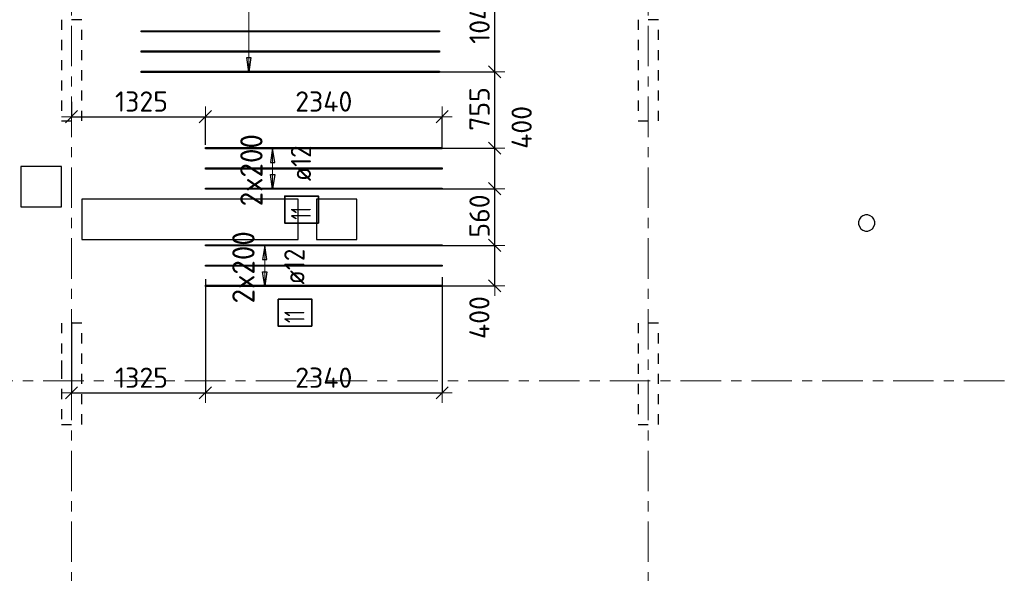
# Model space of a CAD drawing. Header units: metres. Extents: x -38 to 97, y -15 to 21.
# Tile 5 of 229: x 13.24 to 22.97, y 1.4 to 6.87. Entities that reach past the tile are written whole.
import ezdxf

# ---------------------------------------------------------------- set-up
doc = ezdxf.new("R2010")
doc.units = ezdxf.units.M
doc.header["$PDMODE"] = 65
for name, pattern in [('______11', [0.5, 0.4, -0.05, 0, -0.05]), ('______2', [0.0405, 0.03, -0.0105]), ('______5', [1.1, 0.8, -0.1, 0.1, -0.1])]:
    doc.linetypes.add(name, pattern=pattern)
for name, color, linetype, lineweight in [('XR$2$Осевая линия (1)', 7, '______5', 13), ('XR$5$Перекрытие (1)', 7, 'Continuous', 35), ('XR$5$Размерная линия (1)', 7, 'Continuous', 13)]:
    doc.layers.add(name, color=color, linetype=linetype, lineweight=lineweight)
doc.layers.add('XR$5$Арм.стержн.Доп. Арм верхн.зоны Х', color=7, linetype='Continuous', lineweight=35, true_color=0x8c8cff)
doc.layers.add('XR$7$Стена_ бетон несущ.', color=7, linetype='Continuous', lineweight=70, true_color=0xb4b496)
doc.styles.add('ISOCPEUR', font='txt')
doc.dimstyles.new('DIMSTYLE_3', dxfattribs={"dimtxt": 0.2, "dimasz": 0.2, "dimexe": 0, "dimexo": 0, "dimgap": 0.1, "dimtad": 2, "dimdec": 0, "dimlfac": 1000, "dimrnd": 5, "dimzin": 12, "dimdsep": 46, "dimtxsty": 'ISOCPEUR', "dimblk1": 'ALL_ML_STRICH', "dimblk2": 'ALL_ML_STRICH', "dimsah": 1, "dimcen": 0, "dimclrd": 7, "dimclre": 256, "dimclrt": 7, "dimadec": 0, "dimazin": 0, "dimtfac": 1, "dimtdec": 0, "dimtix": 1, "dimtmove": 2, "dimatfit": 3, "dimfxl": 0, "dimtzin": 0, "dimlwd": 0, "dimlwe": -3, "dimarcsym": 0})
doc.dimstyles.new('DIMSTYLE_36', dxfattribs={"dimtxt": 0.2, "dimasz": 0.2, "dimexe": 0, "dimexo": 0, "dimgap": 0.1, "dimtad": 2, "dimdec": 0, "dimlfac": 1000, "dimrnd": 5, "dimzin": 12, "dimdsep": 46, "dimtxsty": 'ISOCPEUR', "dimblk1": 'ALL_ML_STRICH', "dimblk2": 'ALL_ML_STRICH', "dimsah": 1, "dimcen": 0, "dimclrd": 7, "dimclre": 256, "dimclrt": 7, "dimadec": 0, "dimazin": 0, "dimtfac": 1, "dimtdec": 0, "dimtix": 1, "dimtmove": 2, "dimatfit": 3, "dimfxl": 0, "dimtvp": 1.2, "dimtzin": 0, "dimlwd": 0, "dimlwe": -3, "dimarcsym": 0})
doc.dimstyles.new('DIMSTYLE_42', dxfattribs={"dimtxt": 0.2, "dimasz": 0.2, "dimexe": 0, "dimexo": 0, "dimgap": 0.1, "dimtad": 0, "dimdec": 0, "dimlfac": 1000, "dimrnd": 5, "dimzin": 12, "dimdsep": 46, "dimtxsty": 'ISOCPEUR', "dimblk1": 'ALL_ML_STRICH', "dimblk2": 'ALL_ML_STRICH', "dimsah": 1, "dimcen": 0, "dimclrd": 7, "dimclre": 256, "dimclrt": 7, "dimadec": 0, "dimazin": 0, "dimtfac": 1, "dimtdec": 0, "dimtix": 1, "dimtmove": 2, "dimatfit": 3, "dimfxl": 0, "dimtvp": 1.2, "dimtzin": 0, "dimlwd": 0, "dimlwe": -3, "dimarcsym": 0})

# ---------------------------------------------------------------- blocks, each defined once
blk = doc.blocks.new('ALL_ML_STRICH')
at = {"color": 0, "linetype": 'ByBlock', "lineweight": -2}
for p, q in [((0, -0.5), (0, 0.5)), ((-1, 0), (0.5, 0)), ((-0.3, -0.3), (0.3, 0.3))]:
    blk.add_line(p, q, dxfattribs=at)
blk = doc.blocks.new('*D615')
at = {"layer": 'DEFPOINTS', "color": 7, "linetype": 'Continuous', "lineweight": 13, "transparency": 33554687}
for p in [(13.75, 6.0388), (13.75, 5.9113), (15.0728, 5.6126)]:
    blk.add_point(p, dxfattribs=at)
at = {"layer": 'XR$5$Размерная линия (1)', "color": 9, "linetype": 'Continuous', "lineweight": -2, "true_color": 0xc7c7c7, "transparency": 33554687}
for p, q in [((13.75, 6.0588), (13.75, 5.9113)), ((15.0728, 5.6326), (15.0728, 5.9113))]:
    blk.add_line(p, q, dxfattribs=at)
at = {"layer": 'XR$5$Размерная линия (1)', "color": 7, "linetype": 'Continuous', "lineweight": -2, "transparency": 33554687}
blk.add_line((13.75, 5.9113), (15.0728, 5.9113), dxfattribs=at)
at = {"layer": 'XR$5$Размерная линия (1)', "color": 7, "linetype": 'Continuous', "lineweight": 13, "transparency": 33554687, "xscale": 0.2, "yscale": 0.2, "zscale": 0.2, "rotation": 180}
blk.add_blockref('ALL_ML_STRICH', (13.75, 5.9113), dxfattribs=at)
at = {"layer": 'XR$5$Размерная линия (1)', "color": 7, "linetype": 'Continuous', "lineweight": 13, "transparency": 33554687, "xscale": 0.2, "yscale": 0.2, "zscale": 0.2}
blk.add_blockref('ALL_ML_STRICH', (15.0728, 5.9113), dxfattribs=at)
at = {"layer": 'XR$5$Размерная линия (1)', "color": 7, "linetype": 'Continuous', "lineweight": 13, "transparency": 33554687, "insert": (14.4414, 6.0613), "char_height": 0.2, "width": 0.8, "attachment_point": 5, "style": 'ISOCPEUR'}
blk.add_mtext('\\A1;{1325}', dxfattribs=at)
blk = doc.blocks.new('*D616')
at = {"layer": 'DEFPOINTS', "color": 7, "linetype": 'Continuous', "lineweight": 13, "transparency": 33554687}
for p in [(15.0728, 5.9113), (15.0728, 5.6126), (17.4128, 5.5919)]:
    blk.add_point(p, dxfattribs=at)
at = {"layer": 'XR$5$Размерная линия (1)', "color": 9, "linetype": 'Continuous', "lineweight": -2, "true_color": 0xc7c7c7, "transparency": 33554687}
for p, q in [((15.0728, 5.6326), (15.0728, 5.9113)), ((17.4128, 5.6119), (17.4128, 5.9113))]:
    blk.add_line(p, q, dxfattribs=at)
at = {"layer": 'XR$5$Размерная линия (1)', "color": 7, "linetype": 'Continuous', "lineweight": -2, "transparency": 33554687}
blk.add_line((15.0728, 5.9113), (17.4128, 5.9113), dxfattribs=at)
at = {"layer": 'XR$5$Размерная линия (1)', "color": 7, "linetype": 'Continuous', "lineweight": 13, "transparency": 33554687, "xscale": 0.2, "yscale": 0.2, "zscale": 0.2, "rotation": 180}
blk.add_blockref('ALL_ML_STRICH', (15.0728, 5.9113), dxfattribs=at)
at = {"layer": 'XR$5$Размерная линия (1)', "color": 7, "linetype": 'Continuous', "lineweight": 13, "transparency": 33554687, "xscale": 0.2, "yscale": 0.2, "zscale": 0.2}
blk.add_blockref('ALL_ML_STRICH', (17.4128, 5.9113), dxfattribs=at)
at = {"layer": 'XR$5$Размерная линия (1)', "color": 7, "linetype": 'Continuous', "lineweight": 13, "transparency": 33554687, "insert": (16.2428, 6.0613), "char_height": 0.2, "width": 0.8, "attachment_point": 5, "style": 'ISOCPEUR'}
blk.add_mtext('\\A1;{2340}', dxfattribs=at)
blk = doc.blocks.new('*D617')
at = {"layer": 'DEFPOINTS', "color": 7, "linetype": 'Continuous', "lineweight": 13, "transparency": 33554687}
for p in [(15.0728, 4.3251), (13.75, 3.8989), (13.75, 3.1816)]:
    blk.add_point(p, dxfattribs=at)
at = {"layer": 'XR$5$Размерная линия (1)', "color": 9, "linetype": 'Continuous', "lineweight": -2, "true_color": 0xc7c7c7, "transparency": 33554687}
for p, q in [((15.0728, 4.3051), (15.0728, 3.1816)), ((13.75, 3.8789), (13.75, 3.1816))]:
    blk.add_line(p, q, dxfattribs=at)
at = {"layer": 'XR$5$Размерная линия (1)', "color": 7, "linetype": 'Continuous', "lineweight": -2, "transparency": 33554687}
blk.add_line((13.75, 3.1816), (15.0728, 3.1816), dxfattribs=at)
at = {"layer": 'XR$5$Размерная линия (1)', "color": 7, "linetype": 'Continuous', "lineweight": 13, "transparency": 33554687, "xscale": 0.2, "yscale": 0.2, "zscale": 0.2, "rotation": 180}
blk.add_blockref('ALL_ML_STRICH', (13.75, 3.1816), dxfattribs=at)
at = {"layer": 'XR$5$Размерная линия (1)', "color": 7, "linetype": 'Continuous', "lineweight": 13, "transparency": 33554687, "xscale": 0.2, "yscale": 0.2, "zscale": 0.2}
blk.add_blockref('ALL_ML_STRICH', (15.0728, 3.1816), dxfattribs=at)
at = {"layer": 'XR$5$Размерная линия (1)', "color": 7, "linetype": 'Continuous', "lineweight": 13, "transparency": 33554687, "insert": (14.4414, 3.3316), "char_height": 0.2, "width": 0.8, "attachment_point": 5, "style": 'ISOCPEUR'}
blk.add_mtext('\\A1;{1325}', dxfattribs=at)
blk = doc.blocks.new('*D618')
at = {"layer": 'DEFPOINTS', "color": 7, "linetype": 'Continuous', "lineweight": 13, "transparency": 33554687}
for p in [(15.0728, 4.3251), (17.4128, 4.3458), (15.0728, 3.1816)]:
    blk.add_point(p, dxfattribs=at)
at = {"layer": 'XR$5$Размерная линия (1)', "color": 9, "linetype": 'Continuous', "lineweight": -2, "true_color": 0xc7c7c7, "transparency": 33554687}
for p, q in [((15.0728, 4.3051), (15.0728, 3.1816)), ((17.4128, 4.3258), (17.4128, 3.1816))]:
    blk.add_line(p, q, dxfattribs=at)
at = {"layer": 'XR$5$Размерная линия (1)', "color": 7, "linetype": 'Continuous', "lineweight": -2, "transparency": 33554687}
blk.add_line((15.0728, 3.1816), (17.4128, 3.1816), dxfattribs=at)
at = {"layer": 'XR$5$Размерная линия (1)', "color": 7, "linetype": 'Continuous', "lineweight": 13, "transparency": 33554687, "xscale": 0.2, "yscale": 0.2, "zscale": 0.2, "rotation": 180}
blk.add_blockref('ALL_ML_STRICH', (15.0728, 3.1816), dxfattribs=at)
at = {"layer": 'XR$5$Размерная линия (1)', "color": 7, "linetype": 'Continuous', "lineweight": 13, "transparency": 33554687, "xscale": 0.2, "yscale": 0.2, "zscale": 0.2}
blk.add_blockref('ALL_ML_STRICH', (17.4128, 3.1816), dxfattribs=at)
at = {"layer": 'XR$5$Размерная линия (1)', "color": 7, "linetype": 'Continuous', "lineweight": 13, "transparency": 33554687, "insert": (16.2428, 3.3316), "char_height": 0.2, "width": 0.8, "attachment_point": 5, "style": 'ISOCPEUR'}
blk.add_mtext('\\A1;{2340}', dxfattribs=at)
blk = doc.blocks.new('*D627')
at = {"layer": 'DEFPOINTS', "color": 7, "linetype": 'Continuous', "lineweight": 13, "transparency": 33554687}
for p in [(17.2767, 4.6393), (17.3125, 4.2393), (17.9323, 4.2393)]:
    blk.add_point(p, dxfattribs=at)
at = {"layer": 'XR$5$Размерная линия (1)', "color": 9, "linetype": 'Continuous', "lineweight": -2, "true_color": 0xc7c7c7, "transparency": 33554687}
for p, q in [((17.2967, 4.6393), (17.9323, 4.6393)), ((17.3325, 4.2393), (17.9323, 4.2393))]:
    blk.add_line(p, q, dxfattribs=at)
at = {"layer": 'XR$5$Размерная линия (1)', "color": 7, "linetype": 'Continuous', "lineweight": -2, "transparency": 33554687}
blk.add_line((17.9323, 4.2393), (17.9323, 4.6393), dxfattribs=at)
at = {"layer": 'XR$5$Размерная линия (1)', "color": 7, "linetype": 'Continuous', "lineweight": 13, "transparency": 33554687, "xscale": 0.2, "yscale": 0.2, "zscale": 0.2}
for p, rotation in [((17.9323, 4.6393), 90), ((17.9323, 4.2393), 270)]:
    blk.add_blockref('ALL_ML_STRICH', p, dxfattribs=dict(at, rotation=rotation))
at = {"layer": 'XR$5$Размерная линия (1)', "color": 7, "linetype": 'Continuous', "lineweight": 13, "transparency": 33554687, "insert": (17.7805, 3.9258), "char_height": 0.2, "width": 0.6, "attachment_point": 5, "rotation": 90, "style": 'ISOCPEUR'}
blk.add_mtext('\\A1;{400}', dxfattribs=at)
blk = doc.blocks.new('*D628')
at = {"layer": 'DEFPOINTS', "color": 7, "linetype": 'Continuous', "lineweight": 13, "transparency": 33554687}
for p in [(17.3554, 5.1993), (17.2767, 4.6393), (17.9323, 4.6393)]:
    blk.add_point(p, dxfattribs=at)
at = {"layer": 'XR$5$Размерная линия (1)', "color": 9, "linetype": 'Continuous', "lineweight": -2, "true_color": 0xc7c7c7, "transparency": 33554687}
for p, q in [((17.3754, 5.1993), (17.9323, 5.1993)), ((17.2967, 4.6393), (17.9323, 4.6393))]:
    blk.add_line(p, q, dxfattribs=at)
at = {"layer": 'XR$5$Размерная линия (1)', "color": 7, "linetype": 'Continuous', "lineweight": -2, "transparency": 33554687}
blk.add_line((17.9323, 4.6393), (17.9323, 5.1993), dxfattribs=at)
at = {"layer": 'XR$5$Размерная линия (1)', "color": 7, "linetype": 'Continuous', "lineweight": 13, "transparency": 33554687, "xscale": 0.2, "yscale": 0.2, "zscale": 0.2}
for p, rotation in [((17.9323, 5.1993), 90), ((17.9323, 4.6393), 270)]:
    blk.add_blockref('ALL_ML_STRICH', p, dxfattribs=dict(at, rotation=rotation))
at = {"layer": 'XR$5$Размерная линия (1)', "color": 7, "linetype": 'Continuous', "lineweight": 13, "transparency": 33554687, "insert": (17.7823, 4.9293), "char_height": 0.2, "width": 0.6, "attachment_point": 5, "rotation": 90, "style": 'ISOCPEUR'}
blk.add_mtext('\\A1;{560}', dxfattribs=at)
blk = doc.blocks.new('*D629')
at = {"layer": 'DEFPOINTS', "color": 7, "linetype": 'Continuous', "lineweight": 13, "transparency": 33554687}
for p in [(17.3482, 5.5993), (17.3554, 5.1993), (17.9323, 5.1993)]:
    blk.add_point(p, dxfattribs=at)
at = {"layer": 'XR$5$Размерная линия (1)', "color": 9, "linetype": 'Continuous', "lineweight": -2, "true_color": 0xc7c7c7, "transparency": 33554687}
for p, q in [((17.3682, 5.5993), (17.9323, 5.5993)), ((17.3754, 5.1993), (17.9323, 5.1993))]:
    blk.add_line(p, q, dxfattribs=at)
at = {"layer": 'XR$5$Размерная линия (1)', "color": 7, "linetype": 'Continuous', "lineweight": -2, "transparency": 33554687}
blk.add_line((17.9323, 5.1993), (17.9323, 5.5993), dxfattribs=at)
at = {"layer": 'XR$5$Размерная линия (1)', "color": 7, "linetype": 'Continuous', "lineweight": 13, "transparency": 33554687, "xscale": 0.2, "yscale": 0.2, "zscale": 0.2}
for p, rotation in [((17.9323, 5.5993), 90), ((17.9323, 5.1993), 270)]:
    blk.add_blockref('ALL_ML_STRICH', p, dxfattribs=dict(at, rotation=rotation))
at = {"layer": 'XR$5$Размерная линия (1)', "color": 7, "linetype": 'Continuous', "lineweight": 13, "transparency": 33554687, "insert": (18.1982, 5.8055), "char_height": 0.2, "width": 0.6, "attachment_point": 5, "rotation": 90, "style": 'ISOCPEUR'}
blk.add_mtext('\\A1;{400}', dxfattribs=at)
blk = doc.blocks.new('*D630')
at = {"layer": 'DEFPOINTS', "color": 7, "linetype": 'Continuous', "lineweight": 13, "transparency": 33554687}
for p in [(17.333, 6.3554), (17.3482, 5.5993), (17.9323, 5.5993)]:
    blk.add_point(p, dxfattribs=at)
at = {"layer": 'XR$5$Размерная линия (1)', "color": 9, "linetype": 'Continuous', "lineweight": -2, "true_color": 0xc7c7c7, "transparency": 33554687}
for p, q in [((17.353, 6.3554), (17.9323, 6.3554)), ((17.3682, 5.5993), (17.9323, 5.5993))]:
    blk.add_line(p, q, dxfattribs=at)
at = {"layer": 'XR$5$Размерная линия (1)', "color": 7, "linetype": 'Continuous', "lineweight": -2, "transparency": 33554687}
blk.add_line((17.9323, 5.5993), (17.9323, 6.3554), dxfattribs=at)
at = {"layer": 'XR$5$Размерная линия (1)', "color": 7, "linetype": 'Continuous', "lineweight": 13, "transparency": 33554687, "xscale": 0.2, "yscale": 0.2, "zscale": 0.2}
for p, rotation in [((17.9323, 6.3554), 90), ((17.9323, 5.5993), 270)]:
    blk.add_blockref('ALL_ML_STRICH', p, dxfattribs=dict(at, rotation=rotation))
at = {"layer": 'XR$5$Размерная линия (1)', "color": 7, "linetype": 'Continuous', "lineweight": 13, "transparency": 33554687, "insert": (17.7823, 5.9874), "char_height": 0.2, "width": 0.6, "attachment_point": 5, "rotation": 90, "style": 'ISOCPEUR'}
blk.add_mtext('\\A1;{755}', dxfattribs=at)
blk = doc.blocks.new('*D631')
at = {"layer": 'DEFPOINTS', "color": 7, "linetype": 'Continuous', "lineweight": 13, "transparency": 33554687}
for p in [(17.8369, 7.4), (17.333, 6.3554), (17.9323, 6.3554)]:
    blk.add_point(p, dxfattribs=at)
at = {"layer": 'XR$5$Размерная линия (1)', "color": 9, "linetype": 'Continuous', "lineweight": -2, "true_color": 0xc7c7c7, "transparency": 33554687}
for p, q in [((17.8569, 7.4), (17.9323, 7.4)), ((17.353, 6.3554), (17.9323, 6.3554))]:
    blk.add_line(p, q, dxfattribs=at)
at = {"layer": 'XR$5$Размерная линия (1)', "color": 7, "linetype": 'Continuous', "lineweight": -2, "transparency": 33554687}
blk.add_line((17.9323, 6.3554), (17.9323, 7.4), dxfattribs=at)
at = {"layer": 'XR$5$Размерная линия (1)', "color": 7, "linetype": 'Continuous', "lineweight": 13, "transparency": 33554687, "xscale": 0.2, "yscale": 0.2, "zscale": 0.2}
for p, rotation in [((17.9323, 7.4), 90), ((17.9323, 6.3554), 270)]:
    blk.add_blockref('ALL_ML_STRICH', p, dxfattribs=dict(at, rotation=rotation))
at = {"layer": 'XR$5$Размерная линия (1)', "color": 7, "linetype": 'Continuous', "lineweight": 13, "transparency": 33554687, "insert": (17.7823, 6.8977), "char_height": 0.2, "width": 0.8, "attachment_point": 5, "rotation": 90, "style": 'ISOCPEUR'}
blk.add_mtext('\\A1;{1045}', dxfattribs=at)

msp = doc.modelspace()

# ---------------------------------------------------------------- linework, layer by layer
at = {"layer": 'XR$2$Осевая линия (1)', "color": 253, "linetype": '______11', "lineweight": 13, "true_color": 0xa0a0a0, "transparency": 33554687}
for p, q in [((13.75, -3.39), (13.75, 8.13)), ((19.45, -3.39), (19.45, 8.13)), ((-2.63, 3.3), (62.6, 3.3))]:
    msp.add_line(p, q, dxfattribs=at)
at = {"layer": 'XR$5$Арм.стержн.Доп. Арм верхн.зоны Х', "color": 7, "linetype": 'Continuous', "lineweight": 13, "transparency": 33554687}
for p, q in [((15.501, 6.3554), (15.501, 12.5554)), ((15.501, 6.3554), (15.501, 6.3554)), ((15.7376, 5.5993), (15.7376, 5.5993)), ((15.7376, 5.1993), (15.7376, 5.5993)), ((15.7376, 5.1993), (15.7376, 5.1993)), ((15.6587, 4.6393), (15.6587, 4.6393)), ((15.6587, 4.2393), (15.6587, 4.6393)), ((15.6587, 4.2393), (15.6587, 4.2393))]:
    msp.add_line(p, q, dxfattribs=at)
at = {"layer": 'XR$5$Арм.стержн.Доп. Арм верхн.зоны Х', "color": 7, "linetype": 'Continuous', "lineweight": 25, "transparency": 33554687}
for p, q in [((15.501, 6.3554), (15.481, 6.4954)), ((15.481, 6.4954), (15.521, 6.4954)), ((15.521, 6.4954), (15.501, 6.3554)), ((15.7376, 5.5993), (15.7176, 5.4593)), ((15.7576, 5.4593), (15.7376, 5.5993)), ((15.7176, 5.4593), (15.7576, 5.4593)), ((15.7376, 5.1993), (15.7176, 5.3393)), ((15.7176, 5.3393), (15.7576, 5.3393)), ((15.7576, 5.3393), (15.7376, 5.1993)), ((15.6587, 4.6393), (15.6387, 4.4993)), ((15.6787, 4.4993), (15.6587, 4.6393)), ((15.6387, 4.4993), (15.6787, 4.4993)), ((15.6587, 4.2393), (15.6387, 4.3793)), ((15.6387, 4.3793), (15.6787, 4.3793)), ((15.6787, 4.3793), (15.6587, 4.2393))]:
    msp.add_line(p, q, dxfattribs=at)
at = {"layer": 'XR$5$Арм.стержн.Доп. Арм верхн.зоны Х', "color": 253, "linetype": 'Continuous', "lineweight": -3, "true_color": 0xa0a0a0, "transparency": 33554687}
for p, q in [((15.501, 6.3554), (15.401, 6.3554)), ((15.501, 6.3554), (15.601, 6.3554)), ((15.7376, 5.5993), (15.6376, 5.5993)), ((15.7376, 5.5993), (15.8376, 5.5993)), ((15.7376, 5.1993), (15.6376, 5.1993)), ((15.7376, 5.1993), (15.8376, 5.1993)), ((15.6587, 4.6393), (15.5587, 4.6393)), ((15.6587, 4.6393), (15.7587, 4.6393)), ((15.6587, 4.2393), (15.5587, 4.2393)), ((15.6587, 4.2393), (15.7587, 4.2393))]:
    msp.add_line(p, q, dxfattribs=at)
at = {"layer": 'XR$5$Арм.стержн.Доп. Арм верхн.зоны Х', "color": 34, "linetype": 'Continuous', "lineweight": 25, "transparency": 33554687}
for points in [[(17.387, 6.7494), (14.437, 6.7494), (14.437, 6.7614), (17.387, 6.7614), (17.387, 6.7494)], [(17.387, 6.5494), (14.437, 6.5494), (14.437, 6.5614), (17.387, 6.5614), (17.387, 6.5494)], [(17.387, 6.3494), (14.437, 6.3494), (14.437, 6.3614), (17.387, 6.3614), (17.387, 6.3494)], [(17.4128, 5.5933), (15.0728, 5.5933), (15.0728, 5.6053), (17.4128, 5.6053), (17.4128, 5.5933)], [(17.4128, 5.3933), (15.0728, 5.3933), (15.0728, 5.4053), (17.4128, 5.4053), (17.4128, 5.3933)], [(17.4128, 5.1933), (15.0728, 5.1933), (15.0728, 5.2053), (17.4128, 5.2053), (17.4128, 5.1933)], [(17.4128, 4.6333), (15.0728, 4.6333), (15.0728, 4.6453), (17.4128, 4.6453), (17.4128, 4.6333)], [(17.4128, 4.4333), (15.0728, 4.4333), (15.0728, 4.4453), (17.4128, 4.4453), (17.4128, 4.4333)], [(17.4128, 4.2333), (15.0728, 4.2333), (15.0728, 4.2453), (17.4128, 4.2453), (17.4128, 4.2333)]]:
    msp.add_lwpolyline(points, dxfattribs=at)
at = {"layer": 'XR$5$Арм.стержн.Доп. Арм верхн.зоны Х', "color": 7, "linetype": 'Continuous', "lineweight": 35, "transparency": 33554687}
for points in [[(16.1905, 4.8603), (16.1905, 5.127), (15.8572, 5.127), (15.8572, 4.8603), (16.1905, 4.8603)], [(16.1256, 3.8393), (16.1256, 4.106), (15.7923, 4.106), (15.7923, 3.8393), (16.1256, 3.8393)]]:
    msp.add_lwpolyline(points, dxfattribs=at)
at = {"layer": 'XR$5$Перекрытие (1)', "color": 7, "linetype": 'Continuous', "lineweight": 25, "transparency": 33554687}
for p, q in [((13.6501, 5.4201), (13.2501, 5.42)), ((13.2501, 5.42), (13.2501, 5.02)), ((13.6501, 5.0201), (13.6501, 5.4201)), ((13.85, 5.0968), (13.85, 4.6968)), ((15.99, 5.0968), (13.85, 5.0968)), ((15.99, 4.6968), (15.99, 5.0968)), ((16.17, 5.0968), (16.17, 4.6968)), ((16.57, 5.0968), (16.17, 5.0968)), ((16.57, 4.6968), (16.57, 5.0968)), ((13.2501, 5.02), (13.6501, 5.0201)), ((21.536, 4.8976), (21.5282, 4.8736)), ((21.5282, 4.8736), (21.5282, 4.8483)), ((21.5509, 4.918), (21.536, 4.8976)), ((21.5713, 4.9328), (21.5509, 4.918)), ((21.5953, 4.9406), (21.5713, 4.9328)), ((21.6205, 4.9406), (21.5953, 4.9406)), ((21.6445, 4.9328), (21.6205, 4.9406)), ((21.6649, 4.918), (21.6445, 4.9328)), ((21.6798, 4.8976), (21.6649, 4.918)), ((21.6876, 4.8736), (21.6798, 4.8976)), ((21.6876, 4.8483), (21.6876, 4.8736)), ((21.5282, 4.8483), (21.536, 4.8243)), ((21.536, 4.8243), (21.5509, 4.8039)), ((21.5509, 4.8039), (21.5713, 4.7891)), ((21.5713, 4.7891), (21.5953, 4.7813)), ((21.5953, 4.7813), (21.6205, 4.7813)), ((21.6205, 4.7813), (21.6445, 4.7891)), ((21.6445, 4.7891), (21.6649, 4.8039)), ((21.6649, 4.8039), (21.6798, 4.8243)), ((21.6798, 4.8243), (21.6876, 4.8483)), ((13.85, 4.6968), (15.99, 4.6968)), ((16.17, 4.6968), (16.57, 4.6968))]:
    msp.add_line(p, q, dxfattribs=at)
at = {"layer": 'XR$7$Стена_ бетон несущ.', "color": 253, "linetype": '______2', "lineweight": -3, "true_color": 0xa0a0a0, "transparency": 33554687}
for p, q in [((13.85, 6.87), (13.65, 6.87)), ((13.65, 6.87), (13.65, 5.87)), ((13.85, 5.87), (13.85, 6.87)), ((19.35, 6.87), (19.35, 5.87)), ((19.55, 6.87), (19.35, 6.87)), ((19.55, 5.87), (19.55, 6.87)), ((13.65, 5.87), (13.85, 5.87)), ((19.35, 5.87), (19.55, 5.87)), ((13.85, 3.87), (13.65, 3.87)), ((13.65, 3.87), (13.65, 3.5001)), ((13.85, 2.87), (13.85, 3.87)), ((19.35, 3.87), (19.35, 2.87)), ((19.55, 3.87), (19.35, 3.87)), ((19.55, 2.87), (19.55, 3.87)), ((13.65, 3.5001), (13.65, 3.4201)), ((13.65, 3.4201), (13.65, 2.87)), ((13.65, 2.87), (13.85, 2.87)), ((19.35, 2.87), (19.55, 2.87))]:
    msp.add_line(p, q, dxfattribs=at)

# ---------------------------------------------------------------- texts
at = {"layer": 'XR$5$Арм.стержн.Доп. Арм верхн.зоны Х', "color": 7, "linetype": 'Continuous', "lineweight": 13, "transparency": 33554687, "char_height": 0.22, "width": 0.873359, "attachment_point": 7, "rotation": 90, "style": 'ISOCPEUR'}
for insert in [(15.6376, 5.0253), (15.5587, 4.0653)]:
    msp.add_mtext('\\W0.95;2x200', dxfattribs=dict(at, insert=insert))
at = {"layer": 'XR$5$Арм.стержн.Доп. Арм верхн.зоны Х', "color": 7, "linetype": 'Continuous', "lineweight": 25, "transparency": 33554687, "char_height": 0.2, "attachment_point": 7, "rotation": 90, "style": 'ISOCPEUR'}
for s, insert, width in [('\\W0.89; ø12 ', (16.1172, 5.1603), 0.749105), ('\\W0.62;11', (16.1172, 4.8936), 0.2625), ('\\W0.89; ø12 ', (16.0523, 4.1393), 0.749105), ('\\W0.63;11', (16.0523, 3.8727), 0.2625)]:
    msp.add_mtext(s, dxfattribs=dict(at, insert=insert, width=width))

# ---------------------------------------------------------------- dimensions: what is measured, and where the dimension line sits
at = {"layer": 'XR$5$Размерная линия (1)', "color": 7, "linetype": 'Continuous', "lineweight": 13, "transparency": 33554687}
for base, p1, p2, dimstyle, picture, middle in [((17.9323, 7.4), (17.353, 6.3554), (17.8569, 7.4), 'DIMSTYLE_3', '*D631', (17.7823, 6.8977)), ((17.9323, 6.3554), (17.3682, 5.5993), (17.353, 6.3554), 'DIMSTYLE_3', '*D630', (17.7823, 5.9874)), ((17.9323, 5.5993), (17.3754, 5.1993), (17.3682, 5.5993), 'DIMSTYLE_42', '*D629', (18.1982, 5.8055)), ((17.9323, 5.1993), (17.2967, 4.6393), (17.3754, 5.1993), 'DIMSTYLE_36', '*D628', (17.7823, 4.9293)), ((17.9323, 4.6393), (17.3325, 4.2393), (17.2967, 4.6393), 'DIMSTYLE_36', '*D627', (17.7805, 3.9258))]:
    dim = msp.add_linear_dim(base=base, p1=p1, p2=p2, angle=90, dimstyle=dimstyle, override={"dimpost": '<>', "dimclrd": 7, "dimclre": 9, "dimclrt": 7, "dimlwd": 0, "dimlwe": 65533}, dxfattribs=at)
    dim.commit()
    dim.dimension.update_dxf_attribs({"geometry": picture, "text_midpoint": middle, "dimtype": 160})
for base, p1, p2, picture, middle in [((15.0728, 5.9113), (13.75, 6.0588), (15.0728, 5.6326), '*D615', (14.4414, 6.0613)), ((17.4128, 5.9113), (15.0728, 5.6326), (17.4128, 5.6119), '*D616', (16.2428, 6.0613)), ((15.0728, 3.1816), (13.75, 3.8789), (15.0728, 4.3051), '*D617', (14.4414, 3.3316)), ((17.4128, 3.1816), (15.0728, 4.3051), (17.4128, 4.3258), '*D618', (16.2428, 3.3316))]:
    dim = msp.add_linear_dim(base=base, p1=p1, p2=p2, dimstyle='DIMSTYLE_3', override={"dimpost": '<>', "dimclrd": 7, "dimclre": 9, "dimclrt": 7, "dimlwd": 0, "dimlwe": 65533}, dxfattribs=at)
    dim.commit()
    dim.dimension.update_dxf_attribs({"geometry": picture, "text_midpoint": middle, "dimtype": 160})

doc.saveas('drawing.dxf')
